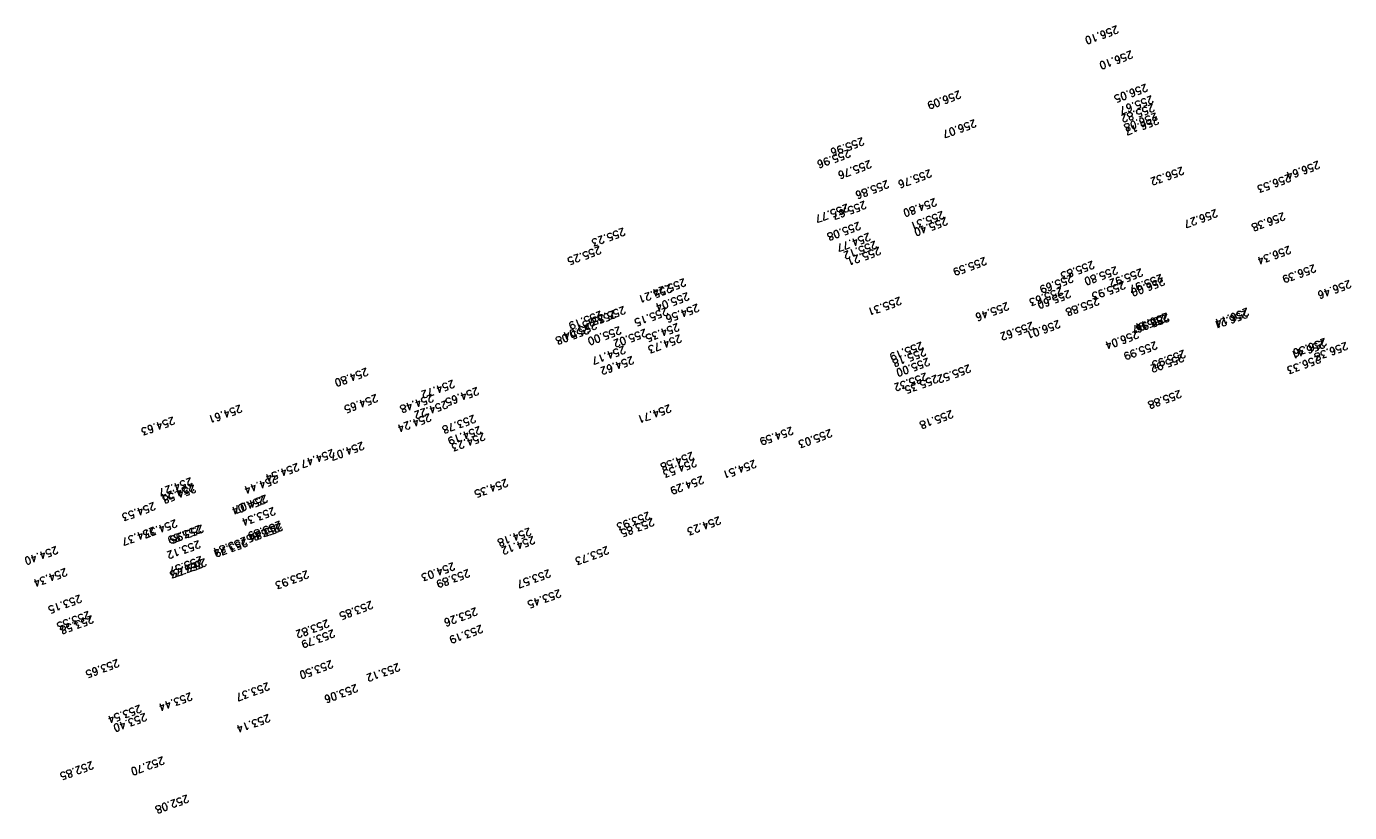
# Model space of a CAD drawing. Header units: metres. Extents: x -624129 to -623385, y -1177173 to -1176753.
# Tile 4 of 4: x -623474 to -623385, y -1176806 to -1176753. Entities that reach past the tile are written whole.
import ezdxf
from ezdxf.enums import TextEntityAlignment as Align

# ---------------------------------------------------------------- set-up
doc = ezdxf.new("R2010")
doc.units = ezdxf.units.M
doc.header["$MEASUREMENT"] = 0
doc.layers.add('09_Zaměření_vyska_bodu', color=18, linetype='CONTINUOUS')
doc.layers.add('09_Zaměření_vyska_PBPP', color=18, linetype='CONTINUOUS')
doc.styles.add('ROMANS', font='romans.shx', dxfattribs={"height": 0.2})

msp = doc.modelspace()

# ---------------------------------------------------------------- texts
at = {"layer": '09_Zaměření_vyska_bodu', "style": 'ROMANS'}
for s, p in [('256.10', (-623401.72, -1176753.27)), ('256.10', (-623400.75, -1176754.96)), ('256.05', (-623399.75, -1176757.2)), ('256.09', (-623412.35, -1176757.66)), ('255.67', (-623399.37, -1176757.99)), ('255.82', (-623399.29, -1176758.56)), ('256.07', (-623411.32, -1176759.6)), ('256.08', (-623399.09, -1176759.15)), ('256.17', (-623399, -1176759.41)), ('255.96', (-623418.89, -1176760.82)), ('255.96', (-623419.8, -1176761.63)), ('255.76', (-623418.39, -1176762.36)), ('256.64', (-623388.13, -1176762.41)), ('255.76', (-623414.33, -1176762.98)), ('256.32', (-623397.3, -1176762.8)), ('256.53', (-623390.08, -1176763.29)), ('255.86', (-623417.21, -1176763.71)), ('255.77', (-623419.92, -1176765.31)), ('255.67', (-623418.74, -1176765.11)), ('254.80', (-623413.99, -1176764.92)), ('255.31', (-623413.48, -1176765.79)), ('255.40', (-623413.25, -1176766.21)), ('256.27', (-623395.03, -1176765.67)), ('256.38', (-623390.47, -1176765.88)), ('255.23', (-623435.01, -1176766.92)), ('255.08', (-623419.12, -1176766.52)), ('254.77', (-623418.46, -1176767.27)), ('255.12', (-623418.02, -1176767.8)), ('255.25', (-623436.64, -1176768.16)), ('255.21', (-623417.76, -1176768.21)), ('255.59', (-623410.62, -1176768.9)), ('256.34', (-623390.08, -1176768.14)), ('255.80', (-623401.77, -1176769.53)), ('255.92', (-623400.08, -1176769.67)), ('256.39', (-623388.39, -1176769.39)), ('255.24', (-623430.91, -1176770.34)), ('255.69', (-623404.77, -1176770.08)), ('255.93', (-623401.25, -1176770.53)), ('255.97', (-623398.73, -1176770.05)), ('256.00', (-623398.6, -1176770.28)), ('256.46', (-623386.02, -1176770.45)), ('255.21', (-623431.85, -1176770.75)), ('255.04', (-623430.69, -1176771.28)), ('255.31', (-623416.37, -1176771.59)), ('255.63', (-623405.47, -1176770.94)), ('255.60', (-623404.94, -1176771.12)), ('255.88', (-623403.02, -1176771.61)), ('255.25', (-623435.64, -1176772.49)), ('255.35', (-623434.99, -1176772.21)), ('255.15', (-623432.12, -1176772.3)), ('254.56', (-623430.02, -1176772.06)), ('255.46', (-623409.11, -1176771.95)), ('256.21', (-623393, -1176772.48)), ('256.14', (-623392.92, -1176772.33)), ('255.04', (-623436.93, -1176773.24)), ('255.19', (-623436.56, -1176772.53)), ('254.35', (-623431.36, -1176773.36)), ('255.62', (-623407.44, -1176773.27)), ('256.01', (-623405.65, -1176773.15)), ('255.97', (-623398.54, -1176772.77)), ('256.11', (-623398.34, -1176772.65)), ('255.96', (-623398.29, -1176772.73)), ('255.08', (-623437.44, -1176773.54)), ('255.00', (-623435.28, -1176773.58)), ('254.73', (-623431.2, -1176774.13)), ('256.04', (-623400.35, -1176773.86)), ('254.17', (-623434.99, -1176774.89)), ('255.19', (-623414.9, -1176774.62)), ('255.18', (-623414.71, -1176775.04)), ('255.99', (-623399.1, -1176774.59)), ('255.93', (-623397.19, -1176775.16)), ('256.41', (-623387.79, -1176774.51)), ('256.36', (-623387.67, -1176774.36)), ('256.38', (-623386.24, -1176774.63)), ('254.62', (-623434.43, -1176775.59)), ('255.00', (-623414.46, -1176775.7)), ('255.92', (-623397.3, -1176775.44)), ('256.33', (-623388.07, -1176775.52)), ('254.80', (-623452.36, -1176776.38)), ('255.32', (-623414.61, -1176776.7)), ('255.35', (-623413.89, -1176776.85)), ('255.52', (-623411.69, -1176776.15)), ('254.72', (-623446.52, -1176777.19)), ('254.65', (-623444.89, -1176777.68)), ('255.88', (-623397.47, -1176777.87)), ('254.65', (-623451.71, -1176778.16)), ('254.48', (-623447.95, -1176778.15)), ('254.22', (-623446.99, -1176778.58)), ('254.61', (-623460.87, -1176778.86)), ('254.24', (-623448.11, -1176779.46)), ('253.78', (-623445.1, -1176779.55)), ('254.71', (-623431.91, -1176778.85)), ('255.18', (-623412.88, -1176779.23)), ('254.63', (-623465.41, -1176779.67)), ('254.19', (-623444.72, -1176780.31)), ('254.59', (-623423.67, -1176780.35)), ('255.03', (-623421.05, -1176780.52)), ('254.07', (-623452.63, -1176781.37)), ('254.23', (-623444.46, -1176780.75)), ('254.47', (-623454.64, -1176781.87)), ('254.58', (-623430.37, -1176782.05)), ('254.54', (-623457.02, -1176782.81)), ('254.53', (-623430.19, -1176782.52)), ('254.51', (-623426.16, -1176782.59)), ('254.27', (-623464.22, -1176783.78)), ('254.44', (-623458.46, -1176783.63)), ('254.35', (-623442.92, -1176783.87)), ('254.29', (-623429.71, -1176783.67)), ('254.21', (-623464.1, -1176784.17)), ('254.58', (-623463.98, -1176784.27)), ('254.04', (-623459.3, -1176785.02)), ('254.07', (-623459.14, -1176784.94)), ('254.53', (-623466.71, -1176785.45)), ('253.34', (-623458.62, -1176785.78)), ('254.37', (-623465.25, -1176786.61)), ('253.89', (-623458.21, -1176786.71)), ('253.93', (-623433.32, -1176786.09)), ('253.85', (-623433.06, -1176786.52)), ('254.23', (-623428.56, -1176786.41)), ('254.37', (-623466.71, -1176787.11)), ('253.89', (-623463.62, -1176787)), ('253.95', (-623463.47, -1176786.97)), ('253.85', (-623458.31, -1176786.91)), ('253.84', (-623458.13, -1176786.85)), ('254.18', (-623441.36, -1176787.17)), ('254.40', (-623473.29, -1176788.41)), ('253.12', (-623463.68, -1176788.02)), ('253.84', (-623460.55, -1176787.79)), ('253.79', (-623460.49, -1176787.91)), ('254.12', (-623441.1, -1176787.73)), ('253.73', (-623436.11, -1176788.42)), ('253.73', (-623463.49, -1176789.33)), ('253.57', (-623463.52, -1176789.08)), ('253.73', (-623463.27, -1176789.24)), ('254.34', (-623472.67, -1176789.9)), ('253.93', (-623456.36, -1176790.05)), ('254.03', (-623446.5, -1176789.51)), ('253.89', (-623445.49, -1176789.97)), ('253.57', (-623440.04, -1176789.98)), ('253.15', (-623471.69, -1176791.69)), ('253.85', (-623452.03, -1176792.11)), ('253.45', (-623439.34, -1176791.33)), ('253.55', (-623471.11, -1176792.79)), ('253.26', (-623444.98, -1176792.56)), ('253.58', (-623470.89, -1176793.08)), ('253.82', (-623454.99, -1176793.36)), ('253.19', (-623444.61, -1176793.73)), ('253.79', (-623454.61, -1176794.04)), ('253.65', (-623469.16, -1176796.04)), ('253.50', (-623454.73, -1176796.11)), ('253.12', (-623450.21, -1176796.31)), ('253.44', (-623464.23, -1176798.29)), ('253.37', (-623459.01, -1176797.61)), ('253.06', (-623453.06, -1176797.73)), ('253.54', (-623467.66, -1176799.12)), ('253.40', (-623467.3, -1176799.68)), ('253.14', (-623458.97, -1176799.75)), ('252.70', (-623466.11, -1176802.62)), ('252.85', (-623470.89, -1176802.93)), ('252.08', (-623464.46, -1176805.19))]:
    msp.add_text(s, height=0.5, rotation=200, dxfattribs=at).set_placement(p, align=Align.CENTER)
at = {"layer": '09_Zaměření_vyska_PBPP', "style": 'ROMANS'}
for s, p in [('255.83', (-623403.35, -1176769.15)), ('255.02', (-623433.54, -1176773.74))]:
    msp.add_text(s, height=0.5, rotation=200, dxfattribs=at).set_placement(p, align=Align.CENTER)

doc.saveas('drawing.dxf')
